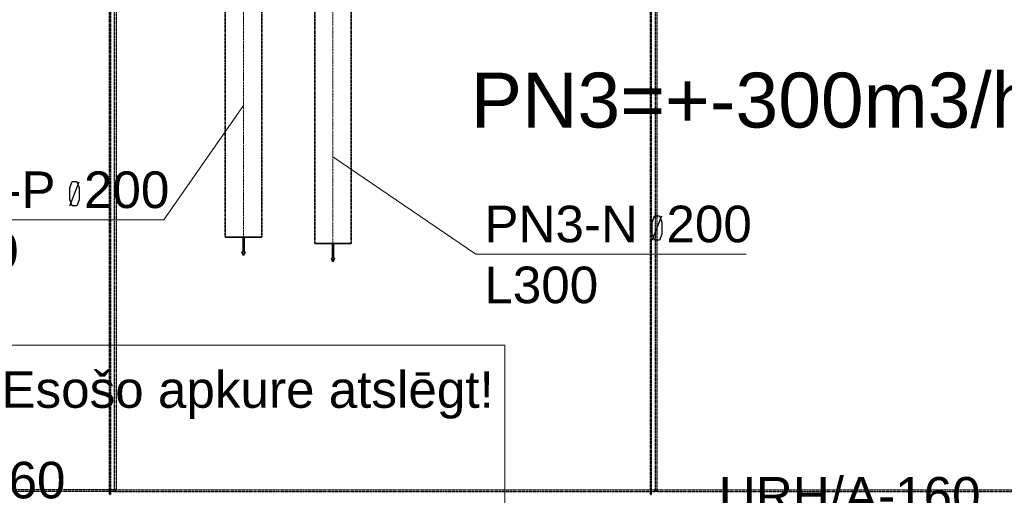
# Model space of a CAD drawing. Header units: millimetres. Extents: x -134161 to 355560, y -27497 to 30328.
# Tile 68 of 95: x 154687 to 160059, y -8502 to -5904. Entities that reach past the tile are written whole.
import ezdxf

# ---------------------------------------------------------------- set-up
doc = ezdxf.new("R2010")
doc.units = ezdxf.units.MM
doc.linetypes.add('CenterLine', pattern=[17.2, 13, -2, 0.2, -2])
doc.linetypes.add('UnderCeiling', pattern=[6.7, 4.2, -1, 0.5, -1])
for name, color, linetype in [('0000 RAKSTLAUKUMS - LAYOUT', 7, 'CONTINUOUS'), ('Dz1-Atpakalgaita', 7, 'CONTINUOUS'), ('Dz1-Turpgaita', 7, 'CONTINUOUS'), ('Vent-PN3-N', 7, 'CONTINUOUS'), ('Vent-PN3-N-Teksts-', 7, 'CONTINUOUS'), ('Vent-PN3-P', 7, 'CONTINUOUS'), ('Vent-PN3-P-Teksts-', 7, 'CONTINUOUS'), ('Vent-PN5-N-Teksts-', 7, 'CONTINUOUS'), ('Vent-PN5-P-Teksts-', 7, 'CONTINUOUS')]:
    doc.layers.add(name, color=color, linetype=linetype)
doc.layers.add('AVK-A_uzdevums', color=1, linetype='CONTINUOUS', lineweight=30)
doc.layers.add('AVK-V_uzdevums', color=5, linetype='CONTINUOUS', lineweight=30)
doc.styles.add('Arial', font='arial.ttf', dxfattribs={"height": 187.5})
doc.styles.add('PBL', font='arial.ttf')

# ---------------------------------------------------------------- blocks, each defined once
blk = doc.blocks.new('*U1144')
at = {"layer": 'Vent-PN5-N-Teksts-', "color": 7, "linetype": 'Continuous', "lineweight": 15}
for p, q in [((15430.1, 6135, 2300), (16703.1, 8016.3, 2300)), ((16703.1, 8016.3, 2300), (18226.2, 8016.3, 2300))]:
    blk.add_line(p, q, dxfattribs=at)
at = {"layer": 'Vent-PN5-N-Teksts-', "color": 7, "linetype": 'Continuous', "lineweight": 25, "style": 'Arial'}
for s, p in [('URH/A-160', (16750.4, 8081.3, 2300)), ('L165', (17153.9, 7744.4, 2300))]:
    blk.add_text(s, height=200, dxfattribs=at).set_placement(p)
blk = doc.blocks.new('*U1164')
at = {"layer": 'Vent-PN5-P-Teksts-', "color": 7, "linetype": 'Continuous', "lineweight": 15}
for p, q in [((11176.8, 4631.9, 2300), (12020.5, 8099.5, 2300)), ((12020.5, 8099.5, 2300), (13233.2, 8099.5, 2300))]:
    blk.add_line(p, q, dxfattribs=at)
at = {"layer": 'Vent-PN5-P-Teksts-', "color": 7, "linetype": 'Continuous', "lineweight": 25, "style": 'Arial'}
for s, p in [('CRL-160', (12067.8, 8164.5, 2300)), ('L165', (12316.1, 7827.7, 2300))]:
    blk.add_text(s, height=200, dxfattribs=at).set_placement(p)
blk = doc.blocks.new('*U1701')
at = {"layer": 'Vent-PN3-N-Teksts-', "color": 7, "linetype": 'Continuous', "lineweight": 15}
for p, q in [((14645.5, 10030.2, 2600), (15424.5, 9499, 2600)), ((15424.5, 9499, 2600), (16900.1, 9499, 2600))]:
    blk.add_line(p, q, dxfattribs=at)
at = {"layer": 'Vent-PN3-N-Teksts-', "color": 7, "linetype": 'Continuous', "lineweight": 25}
for p, q in [((16387.2, 9674.1, 2600), (16399.7, 9708.4, 2600)), ((16387.2, 9574.7, 2600), (16439.1, 9707.3, 2600)), ((16387.2, 9607.8, 2600), (16387.2, 9674.1, 2600)), ((16399.7, 9708.4, 2600), (16426.6, 9708.4, 2600)), ((16426.6, 9708.4, 2600), (16439.1, 9674.1, 2600)), ((16439.1, 9674.1, 2600), (16439.1, 9607.8, 2600)), ((16399.7, 9574.7, 2600), (16387.2, 9607.8, 2600)), ((16426.6, 9574.7, 2600), (16399.7, 9574.7, 2600)), ((16439.1, 9607.8, 2600), (16426.6, 9574.7, 2600))]:
    blk.add_line(p, q, dxfattribs=at)
at = {"layer": 'Vent-PN3-N-Teksts-', "color": 7, "linetype": 'Continuous', "lineweight": 25, "style": 'Arial'}
for s, p in [('PN3-N  200', (15471.2, 9563.3, 2600)), ('L300', (15471.2, 9230.5, 2600))]:
    blk.add_text(s, height=200, dxfattribs=at).set_placement(p)
blk = doc.blocks.new('*U1702')
at = {"layer": 'Vent-PN3-P-Teksts-', "color": 7, "linetype": 'Continuous', "lineweight": 15}
for p, q in [((14157.9, 10310.3, 2600), (13722, 9686, 2600)), ((13722, 9686, 2600), (12261.9, 9686, 2600))]:
    blk.add_line(p, q, dxfattribs=at)
at = {"layer": 'Vent-PN3-P-Teksts-', "color": 7, "linetype": 'Continuous', "lineweight": 25}
for p, q in [((13209.1, 9861.1, 2600), (13221.7, 9895.4, 2600)), ((13209.1, 9761.7, 2600), (13261.1, 9894.3, 2600)), ((13221.7, 9895.4, 2600), (13248.5, 9895.4, 2600)), ((13248.5, 9895.4, 2600), (13261.1, 9861.1, 2600)), ((13209.1, 9794.8, 2600), (13209.1, 9861.1, 2600)), ((13261.1, 9861.1, 2600), (13261.1, 9794.8, 2600)), ((13221.7, 9761.7, 2600), (13209.1, 9794.8, 2600)), ((13261.1, 9794.8, 2600), (13248.5, 9761.7, 2600)), ((13248.5, 9761.7, 2600), (13221.7, 9761.7, 2600))]:
    blk.add_line(p, q, dxfattribs=at)
at = {"layer": 'Vent-PN3-P-Teksts-', "color": 7, "linetype": 'Continuous', "lineweight": 25, "style": 'Arial'}
for s, p in [('PN3-P  200', (12308.6, 9750.3, 2600)), ('L300', (12308.6, 9417.4, 2600))]:
    blk.add_text(s, height=200, dxfattribs=at).set_placement(p)
blk = doc.blocks.new('*U1725')
at = {"layer": 'Vent-PN3-N', "color": 1, "linetype": 'UnderCeiling', "lineweight": 35}
for p, q in [((14545.5, 10946.9, 2600), (14545.5, 9555.9, 2600)), ((14745.5, 10946.9, 2600), (14745.5, 9555.9, 2600))]:
    blk.add_line(p, q, dxfattribs=at)
at = {"layer": 'Vent-PN3-N', "color": 7, "linetype": 'CenterLine', "lineweight": 18}
blk.add_line((14645.5, 10946.9, 2600), (14645.5, 9555.9, 2600), dxfattribs=at)
blk = doc.blocks.new('*U1726')
at = {"layer": 'Vent-PN3-N', "color": 1, "linetype": 'Continuous', "lineweight": 35}
for p, q in [((14545.5, 9555.9, 2600), (14745.5, 9555.9, 2600)), ((14642.5, 9555.9, 2600), (14642.5, 9475.9, 2600)), ((14648.5, 9555.9, 2600), (14642.5, 9555.9, 2600)), ((14648.5, 9475.9, 2600), (14648.5, 9555.9, 2600)), ((14642.5, 9475.9, 2600), (14636.5, 9475.9, 2600)), ((14636.5, 9475.9, 2600), (14645.5, 9455.9, 2600)), ((14645.5, 9455.9, 2600), (14654.5, 9475.9, 2600)), ((14654.5, 9475.9, 2600), (14648.5, 9475.9, 2600))]:
    blk.add_line(p, q, dxfattribs=at)
blk = doc.blocks.new('*U1729')
at = {"layer": 'Vent-PN3-P', "color": 5, "linetype": 'Continuous', "lineweight": 35}
for p, q in [((14057.9, 9591.1, 2600), (14257.9, 9591.1, 2600)), ((14154.9, 9591.1, 2600), (14154.9, 9511.1, 2600)), ((14160.9, 9591.1, 2600), (14154.9, 9591.1, 2600)), ((14160.9, 9511.1, 2600), (14160.9, 9591.1, 2600)), ((14154.9, 9511.1, 2600), (14148.9, 9511.1, 2600)), ((14148.9, 9511.1, 2600), (14157.9, 9491.1, 2600)), ((14157.9, 9491.1, 2600), (14166.9, 9511.1, 2600)), ((14166.9, 9511.1, 2600), (14160.9, 9511.1, 2600))]:
    blk.add_line(p, q, dxfattribs=at)
blk = doc.blocks.new('*U1730')
at = {"layer": 'Vent-PN3-P', "color": 5, "linetype": 'UnderCeiling', "lineweight": 35}
for p, q in [((14057.9, 12779.7, 2600), (14057.9, 9591.1, 2600)), ((14257.9, 12779.7, 2600), (14257.9, 9591.1, 2600))]:
    blk.add_line(p, q, dxfattribs=at)
at = {"layer": 'Vent-PN3-P', "color": 7, "linetype": 'CenterLine', "lineweight": 18}
blk.add_line((14157.9, 12779.7, 2600), (14157.9, 9591.1, 2600), dxfattribs=at)
blk = doc.blocks.new('*U1800')
at = {"layer": 'Dz1-Atpakalgaita', "color": 6, "linetype": 'UnderCeiling', "lineweight": 25}
for p, q in [((13450.1, 8211.3, 2800), (4506.4, 8211.3, 2800)), ((13450.1, 8201.3, 2800), (4506.4, 8201.3, 2800))]:
    blk.add_line(p, q, dxfattribs=at)
blk = doc.blocks.new('*U1802')
at = {"layer": 'Dz1-Atpakalgaita', "color": 6, "linetype": 'UnderCeiling', "lineweight": 25}
for p, q in [((16403, 8211.3, 2800), (16401, 8211.3, 2800)), ((16415, 8201.3, 2800), (16401, 8201.3, 2800)), ((16403, 8211.3, 2800), (16403.4, 8210.9, 2801.9)), ((16403.4, 8210.9, 2801.9), (16404.4, 8209.8, 2803.5)), ((16404.4, 8209.8, 2803.5), (16406.1, 8208.2, 2804.6)), ((16406.1, 8208.2, 2804.6), (16408, 8206.3, 2805)), ((16408, 8206.3, 2805), (16409.9, 8208.2, 2804.6)), ((16409.9, 8208.2, 2804.6), (16411.5, 8209.8, 2803.5)), ((16411.5, 8209.8, 2803.5), (16412.6, 8210.9, 2801.9)), ((16412.6, 8210.9, 2801.9), (16413, 8211.3, 2800))]:
    blk.add_line(p, q, dxfattribs=at)
at = {"layer": 'Dz1-Atpakalgaita', "color": 6, "linetype": 'UnderCeiling', "lineweight": 25, "extrusion": (-1, 0, 0)}
for centre in [(16401, 8206.3, 2800), (16415, 8206.3, 2800)]:
    blk.add_ellipse(centre, major_axis=(0, -5), ratio=1, start_param=0, end_param=3.141593, dxfattribs=at)
at = {"layer": 'Dz1-Atpakalgaita', "color": 6, "linetype": 'UnderCeiling', "lineweight": 25}
blk.add_ellipse((16401.5, 8212.8, 2800), major_axis=(0, -1.5), ratio=1, start_param=0, end_param=1.570796, dxfattribs=at)
at = {"layer": 'Dz1-Atpakalgaita', "color": 6, "linetype": 'UnderCeiling', "lineweight": 25, "extrusion": (0, 1, 0)}
blk.add_ellipse((16408, 8212.8, 2800), major_axis=(-5, 0), ratio=1, start_param=0, end_param=3.141593, dxfattribs=at)
at = {"layer": 'Dz1-Atpakalgaita', "color": 6, "linetype": 'UnderCeiling', "lineweight": 25, "extrusion": (0, 0, -1)}
blk.add_ellipse((16414.5, 8212.8, 2800), major_axis=(0, -1.5), ratio=1, start_param=0, end_param=1.570796, dxfattribs=at)
blk = doc.blocks.new('*U1803')
at = {"layer": 'Dz1-Atpakalgaita', "color": 6, "linetype": 'UnderCeiling', "lineweight": 25}
for p, q in [((16415, 8211.3, 2800), (19387.7, 8211.3, 2800)), ((16415, 8201.3, 2800), (19387.7, 8201.3, 2800))]:
    blk.add_line(p, q, dxfattribs=at)
blk = doc.blocks.new('*U1860')
at = {"layer": 'Dz1-Atpakalgaita', "color": 6, "linetype": 'UnderCeiling', "lineweight": 25}
for p, q in [((13464.1, 8211.3, 2800), (16401, 8211.3, 2800)), ((13464.1, 8201.3, 2800), (16401, 8201.3, 2800))]:
    blk.add_line(p, q, dxfattribs=at)
blk = doc.blocks.new('*U1953')
at = {"layer": 'Dz1-Atpakalgaita', "color": 6, "linetype": 'UnderCeiling', "lineweight": 25}
for p, q in [((16403, 12441.8, 2800), (16403, 8212.8, 2800)), ((16413, 12441.8, 2800), (16413, 8212.8, 2800))]:
    blk.add_line(p, q, dxfattribs=at)
blk = doc.blocks.new('*U1954')
at = {"layer": 'Dz1-Turpgaita', "color": 4, "linetype": 'UnderCeiling', "lineweight": 25}
for p, q in [((16376, 12423.8, 2800), (16376, 8181.3, 2800)), ((16382, 12423.8, 2800), (16382, 8181.3, 2800))]:
    blk.add_line(p, q, dxfattribs=at)
blk = doc.blocks.new('*U1966')
at = {"layer": 'Dz1-Atpakalgaita', "color": 6, "linetype": 'UnderCeiling', "lineweight": 25}
for p, q in [((13450.1, 8211.3, 2800), (13452.1, 8211.3, 2800)), ((13450.1, 8201.3, 2800), (13464.1, 8201.3, 2800)), ((13452.1, 8211.3, 2800), (13452.5, 8210.9, 2801.9)), ((13452.5, 8210.9, 2801.9), (13453.5, 8209.8, 2803.5)), ((13453.5, 8209.8, 2803.5), (13455.2, 8208.2, 2804.6)), ((13455.2, 8208.2, 2804.6), (13457.1, 8206.3, 2805)), ((13457.1, 8206.3, 2805), (13459, 8208.2, 2804.6)), ((13459, 8208.2, 2804.6), (13460.6, 8209.8, 2803.5)), ((13460.6, 8209.8, 2803.5), (13461.7, 8210.9, 2801.9)), ((13461.7, 8210.9, 2801.9), (13462.1, 8211.3, 2800))]:
    blk.add_line(p, q, dxfattribs=at)
at = {"layer": 'Dz1-Atpakalgaita', "color": 6, "linetype": 'UnderCeiling', "lineweight": 25, "extrusion": (1, 0, 0)}
for centre in [(13450.1, 8206.3, 2800), (13464.1, 8206.3, 2800)]:
    blk.add_ellipse(centre, major_axis=(0, 5), ratio=1, start_param=0, end_param=3.141593, dxfattribs=at)
at = {"layer": 'Dz1-Atpakalgaita', "color": 6, "linetype": 'UnderCeiling', "lineweight": 25}
blk.add_ellipse((13450.6, 8212.8, 2800), major_axis=(0, -1.5), ratio=1, start_param=0, end_param=1.570796, dxfattribs=at)
at = {"layer": 'Dz1-Atpakalgaita', "color": 6, "linetype": 'UnderCeiling', "lineweight": 25, "extrusion": (0, 1, 0)}
blk.add_ellipse((13457.1, 8212.8, 2800), major_axis=(-5, 0), ratio=1, start_param=0, end_param=3.141593, dxfattribs=at)
at = {"layer": 'Dz1-Atpakalgaita', "color": 6, "linetype": 'UnderCeiling', "lineweight": 25, "extrusion": (0, 0, -1)}
blk.add_ellipse((13463.6, 8212.8, 2800), major_axis=(0, -1.5), ratio=1, start_param=0, end_param=1.570796, dxfattribs=at)
blk = doc.blocks.new('*U1968')
at = {"layer": 'Dz1-Atpakalgaita', "color": 6, "linetype": 'UnderCeiling', "lineweight": 25}
for p, q in [((13452.1, 12441.8, 2800), (13452.1, 8212.8, 2800)), ((13462.1, 12441.8, 2800), (13462.1, 8212.8, 2800))]:
    blk.add_line(p, q, dxfattribs=at)
blk = doc.blocks.new('*U1969')
at = {"layer": 'Dz1-Turpgaita', "color": 4, "linetype": 'UnderCeiling', "lineweight": 25}
for p, q in [((13425.1, 12423.8, 2800), (13425.1, 8181.3, 2800)), ((13431.1, 12423.8, 2800), (13431.1, 8181.3, 2800))]:
    blk.add_line(p, q, dxfattribs=at)
blk = doc.blocks.new('*U2104')
at = {"layer": 'AVK-A_uzdevums', "color": 7, "linetype": 'Continuous', "lineweight": 18}
for p, q in [((12776.9, 6884.6), (12776.9, 9000.9)), ((12776.9, 9000.9), (15582.6, 9000.9)), ((15582.6, 9000.9), (15582.6, 6884.6)), ((12776.9, 5251.2), (12776.9, 6884.6)), ((15582.6, 6884.6), (12776.9, 6884.6))]:
    blk.add_line(p, q, dxfattribs=at)
at = {"layer": 'AVK-A_uzdevums', "color": 7, "linetype": 'Continuous', "lineweight": 18, "extrusion": (0, 0, -1)}
blk.add_circle((-12776.9, 5251.2), 50, dxfattribs=at)
at = {"layer": 'AVK-A_uzdevums', "color": 7, "linetype": 'Continuous', "lineweight": 25, "style": 'Arial'}
for s, p in [('Esošo apkure atslēgt!', (12836.3, 8659.3)), ('Zem grīdas apsilde', (12991.7, 7812.8)), ('S=44.8m2', (13539, 7389.6)), ('Qa=2688W', (13469.2, 6966.3))]:
    blk.add_text(s, height=200, dxfattribs=at).set_placement(p)

msp = doc.modelspace()

# ---------------------------------------------------------------- block references
at = {"layer": 'AVK-A_uzdevums'}
msp.add_blockref('*U2104', (141751.2, -16683.6), dxfattribs=at)
at = {"layer": 'Dz1-Atpakalgaita'}
for name in ['*U1968', '*U1953', '*U1800', '*U1966', '*U1860', '*U1802', '*U1803']:
    msp.add_blockref(name, (141751.2, -16683.6), dxfattribs=at)
at = {"layer": 'Dz1-Turpgaita'}
for name in ['*U1969', '*U1954']:
    msp.add_blockref(name, (141751.2, -16683.6), dxfattribs=at)
at = {"layer": 'Vent-PN3-N'}
for name in ['*U1725', '*U1726']:
    msp.add_blockref(name, (141751.2, -16683.6), dxfattribs=at)
at = {"layer": 'Vent-PN3-N-Teksts-'}
msp.add_blockref('*U1701', (141751.2, -16683.6), dxfattribs=at)
at = {"layer": 'Vent-PN3-P'}
for name in ['*U1730', '*U1729']:
    msp.add_blockref(name, (141751.2, -16683.6), dxfattribs=at)
at = {"layer": 'Vent-PN3-P-Teksts-'}
msp.add_blockref('*U1702', (141751.2, -16683.6), dxfattribs=at)
at = {"layer": 'Vent-PN5-N-Teksts-'}
msp.add_blockref('*U1144', (141751.2, -16683.6), dxfattribs=at)
at = {"layer": 'Vent-PN5-P-Teksts-'}
msp.add_blockref('*U1164', (141751.2, -16683.6), dxfattribs=at)

# ---------------------------------------------------------------- texts
at = {"layer": '0000 RAKSTLAUKUMS - LAYOUT', "insert": (626.6, -5594.9), "char_height": 230, "width": 7851.016, "attachment_point": 1, "style": 'PBL'}
msp.add_mtext('{\\fArial|b0|i0|c186|p34;Piezīmes:\\P\\pi-690,l920,t920;1.^IVisi izmēri doti milimetros (mm), bet augstuma atzīmes metros (m).\\P2.^ISkatīt kopā ar inventerizācijas lietu kad.apz. \\fArial|b0|i1|c186|p34;01001190285002\\fArial|b0|i0|c186|p34; veiktu \\fArial|b0|i1|c186|p34;27.05.2021}.', dxfattribs=at)
at = {"layer": 'AVK-V_uzdevums', "insert": (157148.6, -6193.7), "char_height": 300, "width": 1929.168, "attachment_point": 1, "style": 'PBL'}
msp.add_mtext('{\\fArial|b0|i0|c186|p34;PN3=+-300m3/h}', dxfattribs=at)

doc.saveas('drawing.dxf')
